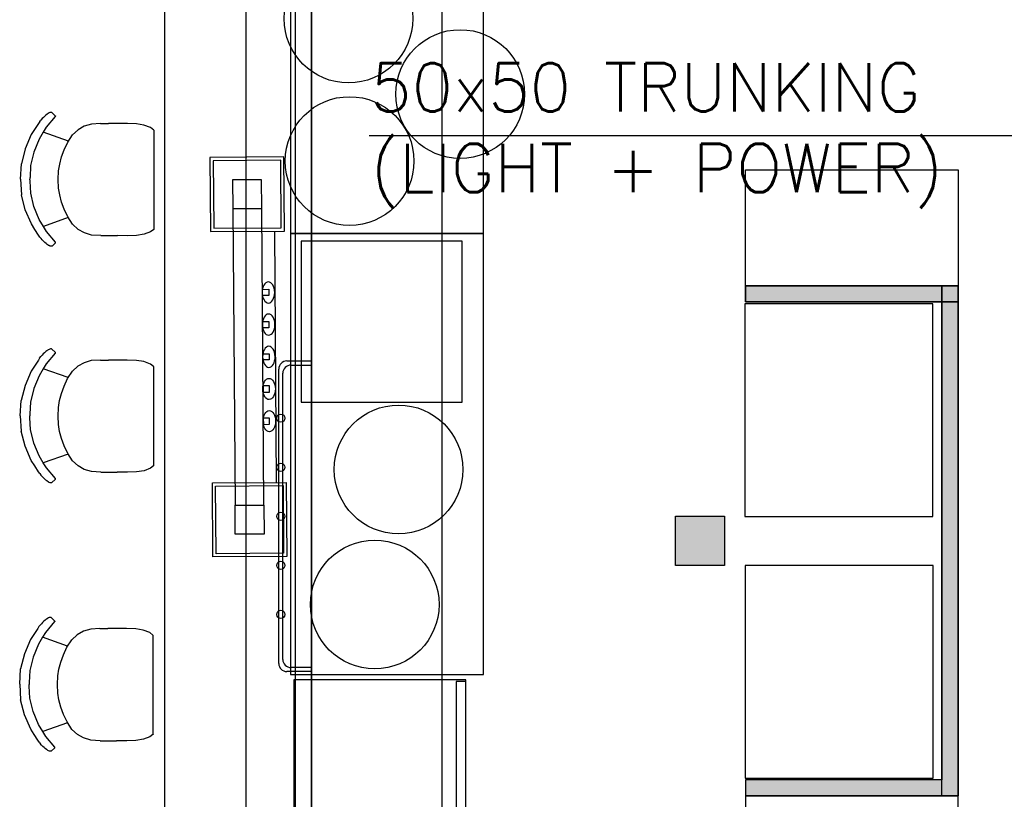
# Model space of a CAD drawing. Header units: millimetres. Extents: x -11575 to 52845, y -36266 to 23021.
# Tile 118 of 184: x 34894 to 37955, y 8369 to 10791. Entities that reach past the tile are written whole.
import ezdxf

# ---------------------------------------------------------------- set-up
doc = ezdxf.new("R2010")
doc.units = ezdxf.units.MM
doc.header["$MEASUREMENT"] = 0
doc.layers.add('GREY SCALE', color=9, linetype='Continuous', true_color=0x808080)
doc.layers.add('GREYSCALE', color=9, linetype='Continuous', lineweight=0, true_color=0x808080)
doc.layers.add('M-MEP-ELPR-TEXT', color=7, linetype='Continuous', lineweight=20)
doc.layers.add('M-MEP-GEN', color=7, linetype='Continuous', lineweight=5)
doc.styles.add('Oswald Light', font='txt')
doc.styles.get("Standard").update_dxf_attribs({"font": 'romans.shx'})
doc.dimstyles.new('MDS-50', dxfattribs={"dimtxt": 100, "dimasz": 100, "dimexe": 50, "dimexo": 50, "dimgap": 25, "dimtad": 1, "dimdec": 0, "dimtxsty": 'Oswald Light', "dimcen": 0, "dimdle": 1.5875, "dimazin": 0, "dimtfac": 1, "dimtdec": 0, "dimtix": 1, "dimtmove": 0, "dimatfit": 0, "dimfxl": 1, "dimfrac": 2, "dimtolj": 1, "dimarcsym": 0})

# ---------------------------------------------------------------- blocks, each defined once
blk = doc.blocks.new('FLOOR PLAN')
at = {"layer": 'GREYSCALE', "lineweight": -2}
for points in [[(7149.8, 9964.3), (7760.8, 9964.3), (7760.8, 9914.3), (7149.8, 9914.3)], [(7760.8, 9964.3), (7810.8, 9964.3), (7810.8, 9914.3), (7760.8, 9914.3)], [(7760.8, 9914.3), (7810.8, 9914.3), (7810.8, 9964.3), (7760.8, 9964.3)], [(7760.8, 9914.2), (7810.8, 9914.2), (7810.8, 9964.2), (7760.8, 9964.2)], [(7760.8, 9914.3), (7810.8, 9914.3), (7810.8, 8379.3), (7760.8, 8379.3)], [(7149.8, 8429.3), (7760.8, 8429.3), (7760.8, 8379.3), (7149.8, 8379.3)]]:
    blk.add_hatch(color=0, dxfattribs=at).paths.add_polyline_path(points)
at = {"layer": 'GREYSCALE', "lineweight": -2, "ltscale": 0.25}
h = blk.add_hatch(color=0, dxfattribs=at)
h.dxf.hatch_style = 1
h.paths.add_polyline_path([(6932, 9247.9), (6932, 9095.5), (7084.4, 9095.5), (7084.4, 9247.9)])
at = {"layer": 'GREYSCALE', "color": 0, "lineweight": -2, "ltscale": 0.25}
for p, q in [((5343.3, 11111.3), (5343.3, 7312.2)), ((5800.5, 7312.2), (5800.5, 11111.3)), ((5800.5, 11111.3), (5800.5, 7312.2)), ((6206.9, 7312.2), (6206.9, 11111.3)), ((7149.8, 10324.3), (7810.8, 10324.3)), ((7149.8, 10324.3), (7810.8, 10324.3)), ((7149.8, 9964.2), (7149.8, 10324.3)), ((7810.8, 10324.3), (7810.8, 9964.2)), ((7810.8, 9964.2), (7149.8, 9964.2)), ((5698.9, 8790.7), (5698.9, 9705.1)), ((5724.3, 9730.5), (5800.5, 9730.5)), ((5737, 9717.8), (5800.5, 9717.8)), ((5711.6, 8803.4), (5711.6, 9692.4)), ((6932, 9247.9), (7084.4, 9247.9)), ((6932, 9095.5), (6932, 9247.9)), ((7084.4, 9247.9), (7084.4, 9095.5)), ((7084.4, 9095.5), (6932, 9095.5)), ((5800.5, 8765.3), (5724.3, 8765.3)), ((5800.5, 8778), (5737, 8778)), ((7810.8, 8379.4), (7149.8, 8379.4)), ((7149.8, 8379.4), (7149.8, 8019.3)), ((7149.8, 8379.3), (7810.8, 8379.3)), ((7810.8, 8019.3), (7810.8, 8379.4))]:
    blk.add_line(p, q, dxfattribs=at)
at = {"layer": 'GREYSCALE', "color": 0, "lineweight": -2, "ltscale": 0.2}
for p, q in [((5597.3, 7286.8), (5597.3, 11136.7)), ((5749.7, 11136.7), (5749.7, 7286.8))]:
    blk.add_line(p, q, dxfattribs=at)
at = {"layer": 'GREYSCALE', "color": 0, "lineweight": -2, "ltscale": 25}
for p, q in [((5735.4, 11092.7, -59), (5735.4, 10126.2, -59)), ((6335.4, 10126.2, -59), (6335.4, 11092.7, -59)), ((5691.9, 9352.2, -9.5), (5686.4, 10134.1, -9.5)), ((5735.4, 10126.2, -59), (5735.4, 8756.3, -59)), ((6335.4, 10126.2, -59), (5735.4, 10126.2, -59)), ((5735.4, 10126.2, -59), (6335.4, 10126.2, -59)), ((6268.8, 10102.3, -59), (5768.8, 10102.3, -59)), ((5768.8, 10102.3, -59), (5768.8, 9602.3, -59)), ((6268.8, 9602.3, -59), (6268.8, 10102.3, -59)), ((6335.4, 8756.3, -59), (6335.4, 10126.2, -59)), ((5768.8, 9602.3, -59), (6268.8, 9602.3, -59)), ((5735.4, 8756.3, -59), (6335.4, 8756.3, -59))]:
    blk.add_line(p, q, dxfattribs=at)
at = {"layer": 'GREYSCALE', "color": 0, "lineweight": -2}
for p, q in [((4981.9, 10499.4), (4979.3, 10497.7)), ((4981.9, 10499.4), (4982.5, 10499.9)), ((4985.4, 10501.5), (4982.5, 10499.9)), ((4987.7, 10502.5), (4985.4, 10501.5)), ((4989.5, 10502.8), (4987.7, 10502.5)), ((4990.5, 10502.8), (4989.5, 10502.8)), ((4992.8, 10502.8), (4990.5, 10502.8)), ((4993.6, 10502.4), (4992.8, 10502.8)), ((5004.2, 10492.5), (4993.6, 10502.4)), ((4952, 10468.4), (4929.7, 10433.9)), ((4956, 10474.6), (4952, 10468.4)), ((4956, 10474.6), (4959.6, 10479.1)), ((4963.4, 10483.5), (4959.6, 10479.1)), ((4967.3, 10487.5), (4963.4, 10483.5)), ((4971.3, 10491.2), (4967.3, 10487.5)), ((4975.1, 10494.5), (4971.3, 10491.2)), ((4978.6, 10497.2), (4975.1, 10494.5)), ((5004.3, 10489.9), (4976.4, 10456.6)), ((4979.3, 10497.7), (4978.6, 10497.2)), ((5004.2, 10492.5), (5004.7, 10491.7)), ((5004.7, 10490.7), (5004.3, 10489.9)), ((5004.7, 10491.7), (5004.7, 10490.7)), ((5145.2, 10468.4), (5116.6, 10466.7)), ((5145.2, 10468.4), (5170, 10468.4)), ((5170.1, 10468.4), (5170, 10468.4)), ((5196.7, 10468.4), (5170.1, 10468.4)), ((5197.1, 10468.4), (5196.7, 10468.4)), ((5228.5, 10468.3), (5197.1, 10468.4)), ((4967, 10441.1), (4954, 10419.6)), ((4976.4, 10456.6), (4967, 10441.1)), ((5044.9, 10413.6), (4967, 10441.1)), ((5074.9, 10449.1), (5057.8, 10433.5)), ((5094.3, 10460.1), (5074.9, 10449.1)), ((5116.6, 10466.7), (5094.3, 10460.1)), ((5256.8, 10467.4), (5228.5, 10468.3)), ((5280, 10463.6), (5256.8, 10467.4)), ((5300.3, 10455.8), (5280, 10463.6)), ((5310.2, 10448.1), (5300.3, 10455.8)), ((5310.2, 10448.1), (5310.2, 10139.5)), ((5310.8, 10447.7), (5310.4, 10447.9)), ((4929.7, 10433.9), (4910.5, 10389.6)), ((4954, 10419.6), (4937.6, 10379.7)), ((5031.7, 10387), (5042.9, 10410.6)), ((5042.9, 10410.6), (5057.8, 10433.5)), ((4910.5, 10389.6), (4898.8, 10343)), ((4937.6, 10379.7), (4927.7, 10337.8)), ((5023.7, 10364.4), (5031.7, 10387)), ((5018, 10342.3), (5023.7, 10364.4)), ((4895.9, 10295), (4898.8, 10343)), ((4927.7, 10337.8), (4925.7, 10300.8)), ((5013.2, 10294.4), (5014.6, 10321)), ((5014.6, 10321), (5018, 10342.3)), ((4895.9, 10295), (4899, 10247.1)), ((4925.6, 10300), (4925.4, 10295)), ((4925.7, 10290), (4925.4, 10295)), ((4925.7, 10300.8), (4925.6, 10300)), ((4925.7, 10289.2), (4925.7, 10290)), ((4927.8, 10252.2), (4925.7, 10289.2)), ((5014.7, 10267.8), (5013.2, 10294.4)), ((5018.1, 10246.4), (5014.7, 10267.8)), ((4910.8, 10200.4), (4899, 10247.1)), ((4937.8, 10210.3), (4927.8, 10252.2)), ((5023.8, 10224.3), (5018.1, 10246.4)), ((5032, 10201.7), (5023.8, 10224.3)), ((4930.1, 10156.1), (4910.8, 10200.4)), ((4954.3, 10170.4), (4937.8, 10210.3)), ((5043.2, 10178.1), (5032, 10201.7)), ((4967.4, 10148.7), (4954.3, 10170.4)), ((5044.7, 10175.9), (4967.4, 10148.7)), ((5058.2, 10155.2), (5043.2, 10178.1)), ((4941, 10139.2), (4930.1, 10156.1)), ((4952.4, 10121.5), (4941, 10139.2)), ((4976.8, 10133.3), (4967.4, 10148.7)), ((5004.8, 10099.9), (4976.8, 10133.3)), ((5075.3, 10139.5), (5058.2, 10155.2)), ((5094.8, 10128.5), (5075.3, 10139.5)), ((5300.7, 10132.2), (5280.4, 10124.5)), ((5310.2, 10139.5), (5300.7, 10132.2)), ((5310.8, 10140), (5310.4, 10139.7)), ((4956.4, 10115.3), (4952.4, 10121.5)), ((4956.4, 10115.3), (4960.1, 10110.8)), ((4963.9, 10106.4), (4960.1, 10110.8)), ((4967.8, 10102.4), (4963.9, 10106.4)), ((4971.8, 10098.7), (4967.8, 10102.4)), ((5117, 10121.7), (5094.8, 10128.5)), ((5145.7, 10120), (5117, 10121.7)), ((5145.7, 10120), (5197.2, 10119.9)), ((5197.6, 10119.9), (5197.2, 10119.9)), ((5228.9, 10119.8), (5197.6, 10119.9)), ((5257.2, 10120.7), (5228.9, 10119.8)), ((5280.4, 10124.5), (5257.2, 10120.7)), ((4975.6, 10095.4), (4971.8, 10098.7)), ((4979.2, 10092.6), (4975.6, 10095.4)), ((4979.8, 10092.2), (4979.2, 10092.6)), ((4982.4, 10090.4), (4979.8, 10092.2)), ((4982.4, 10090.4), (4983.1, 10090)), ((4985.9, 10088.3), (4983.1, 10090)), ((4988.3, 10087.3), (4985.9, 10088.3)), ((4990, 10087), (4988.3, 10087.3)), ((4991, 10087), (4990, 10087)), ((4993.3, 10087), (4991, 10087)), ((4994.2, 10087.5), (4993.3, 10087)), ((5004.7, 10097.3), (4994.2, 10087.5)), ((5004.7, 10097.3), (5005.2, 10098.1)), ((5005.2, 10099.1), (5004.8, 10099.9)), ((5005.2, 10098.1), (5005.2, 10099.1)), ((7149.8, 9964.3), (7760.8, 9964.3)), ((7149.8, 9914.3), (7149.8, 9964.3)), ((7149.8, 9964.3), (7149.8, 9914.3)), ((7810.8, 9964.3), (7149.8, 9964.3)), ((7760.8, 8469.3), (7760.8, 9964.3)), ((7760.8, 9964.3), (7760.8, 9914.3)), ((7760.8, 9964.3), (7810.8, 9964.3)), ((7760.8, 9914.3), (7760.8, 9964.3)), ((7810.8, 9964.3), (7760.8, 9964.3)), ((7760.8, 9964.3), (7760.8, 9914.3)), ((7810.8, 9964.2), (7760.8, 9964.2)), ((7760.8, 9964.2), (7760.8, 9914.2)), ((7810.8, 8469.3), (7810.8, 9964.3)), ((7810.8, 9964.3), (7810.8, 8469.3)), ((7810.8, 9964.3), (7810.8, 9914.3)), ((7810.8, 8379.3), (7810.8, 9964.3)), ((7810.8, 9914.3), (7810.8, 9964.3)), ((7810.8, 9914.2), (7810.8, 9964.2)), ((7148.4, 9907.8), (7148.4, 9247.4)), ((7732.6, 9907.8), (7148.4, 9907.8)), ((7760.8, 9914.3), (7149.8, 9914.3)), ((7149.8, 9914.3), (7760.8, 9914.3)), ((7732.6, 9247.4), (7732.6, 9907.8)), ((7760.8, 9914.3), (7810.8, 9914.3)), ((7760.8, 8379.3), (7760.8, 9914.3)), ((7810.8, 9914.3), (7760.8, 9914.3)), ((7760.8, 9914.3), (7760.8, 8429.3)), ((7760.8, 9914.3), (7810.8, 9914.3)), ((7760.8, 9914.2), (7810.8, 9914.2)), ((7810.8, 9914.3), (7810.8, 8379.3)), ((4981.6, 9764.5), (4979, 9762.8)), ((4981.6, 9764.5), (4982.3, 9765)), ((4985.1, 9766.6), (4982.3, 9765)), ((4987.4, 9767.6), (4985.1, 9766.6)), ((4989.2, 9767.9), (4987.4, 9767.6)), ((4990.2, 9767.9), (4989.2, 9767.9)), ((4992.5, 9767.9), (4990.2, 9767.9)), ((4993.3, 9767.5), (4992.5, 9767.9)), ((5003.9, 9757.6), (4993.3, 9767.5)), ((4955.7, 9739.7), (4951.7, 9733.5)), ((4955.7, 9739.7), (4959.3, 9744.2)), ((4963.1, 9748.6), (4959.3, 9744.2)), ((4967, 9752.6), (4963.1, 9748.6)), ((4971, 9756.3), (4967, 9752.6)), ((4974.8, 9759.6), (4971, 9756.3)), ((4978.3, 9762.3), (4974.8, 9759.6)), ((5004, 9755), (4976.1, 9721.7)), ((4979, 9762.8), (4978.3, 9762.3)), ((5003.9, 9757.6), (5004.4, 9756.8)), ((5004.4, 9755.8), (5004, 9755)), ((5004.4, 9756.8), (5004.4, 9755.8)), ((4951.7, 9733.5), (4929.4, 9699)), ((4966.7, 9706.2), (4953.7, 9684.7)), ((4976.1, 9721.7), (4966.7, 9706.2)), ((5044.6, 9678.7), (4966.7, 9706.2)), ((5074.6, 9714.2), (5057.6, 9698.5)), ((5094, 9725.2), (5074.6, 9714.2)), ((5116.3, 9731.8), (5094, 9725.2)), ((5144.9, 9733.5), (5116.3, 9731.8)), ((5144.9, 9733.5), (5169.7, 9733.5)), ((5169.8, 9733.5), (5169.7, 9733.5)), ((5196.4, 9733.5), (5169.8, 9733.5)), ((5196.8, 9733.5), (5196.4, 9733.5)), ((5228.2, 9733.4), (5196.8, 9733.5)), ((5256.5, 9732.5), (5228.2, 9733.4)), ((5279.7, 9728.7), (5256.5, 9732.5)), ((5300, 9720.9), (5279.7, 9728.7)), ((5309.9, 9713.2), (5300, 9720.9)), ((5309.9, 9713.2), (5309.9, 9404.6)), ((5310.5, 9712.8), (5310.1, 9713)), ((4929.4, 9699), (4910.2, 9654.7)), ((4953.7, 9684.7), (4937.3, 9644.8)), ((5031.4, 9652.1), (5042.6, 9675.6)), ((5042.6, 9675.6), (5057.6, 9698.5)), ((4910.2, 9654.7), (4898.5, 9608.1)), ((4937.3, 9644.8), (4927.4, 9602.9)), ((5023.4, 9629.5), (5031.4, 9652.1)), ((5017.7, 9607.4), (5023.4, 9629.5)), ((4895.6, 9560.1), (4898.5, 9608.1)), ((4927.4, 9602.9), (4925.4, 9565.9)), ((5012.9, 9559.5), (5014.3, 9586.1)), ((5014.3, 9586.1), (5017.7, 9607.4)), ((4895.6, 9560.1), (4898.7, 9512.2)), ((4925.4, 9565.1), (4925.1, 9560.1)), ((4925.4, 9555.1), (4925.1, 9560.1)), ((4925.4, 9565.9), (4925.4, 9565.1)), ((4925.4, 9554.3), (4925.4, 9555.1)), ((4927.5, 9517.3), (4925.4, 9554.3)), ((5014.4, 9532.9), (5012.9, 9559.5)), ((5017.8, 9511.5), (5014.4, 9532.9)), ((4910.5, 9465.5), (4898.7, 9512.2)), ((4937.5, 9475.4), (4927.5, 9517.3)), ((5023.5, 9489.4), (5017.8, 9511.5)), ((5031.7, 9466.8), (5023.5, 9489.4)), ((4929.8, 9421.2), (4910.5, 9465.5)), ((4954, 9435.5), (4937.5, 9475.4)), ((5042.9, 9443.2), (5031.7, 9466.8)), ((4967.1, 9413.8), (4954, 9435.5)), ((5044.4, 9441), (4967.1, 9413.8)), ((5057.9, 9420.3), (5042.9, 9443.2)), ((4940.7, 9404.3), (4929.8, 9421.2)), ((4952.1, 9386.6), (4940.7, 9404.3)), ((4976.5, 9398.4), (4967.1, 9413.8)), ((5004.5, 9365), (4976.5, 9398.4)), ((5075, 9404.6), (5057.9, 9420.3)), ((5094.5, 9393.5), (5075, 9404.6)), ((5300.4, 9397.3), (5280.1, 9389.6)), ((5309.9, 9404.6), (5300.4, 9397.3)), ((5310.5, 9405.1), (5310.1, 9404.8)), ((4956.1, 9380.4), (4952.1, 9386.6)), ((4956.1, 9380.4), (4959.8, 9375.9)), ((4963.6, 9371.5), (4959.8, 9375.9)), ((4967.5, 9367.5), (4963.6, 9371.5)), ((4971.5, 9363.8), (4967.5, 9367.5)), ((5116.7, 9386.8), (5094.5, 9393.5)), ((5145.4, 9385.1), (5116.7, 9386.8)), ((5145.4, 9385.1), (5196.9, 9385)), ((5197.3, 9385), (5196.9, 9385)), ((5228.6, 9384.9), (5197.3, 9385)), ((5256.9, 9385.8), (5228.6, 9384.9)), ((5280.1, 9389.6), (5256.9, 9385.8)), ((4975.3, 9360.5), (4971.5, 9363.8)), ((4978.9, 9357.7), (4975.3, 9360.5)), ((4979.5, 9357.3), (4978.9, 9357.7)), ((4982.1, 9355.5), (4979.5, 9357.3)), ((4982.1, 9355.5), (4982.8, 9355.1)), ((4985.6, 9353.4), (4982.8, 9355.1)), ((4988, 9352.4), (4985.6, 9353.4)), ((4989.7, 9352.1), (4988, 9352.4)), ((4990.7, 9352.1), (4989.7, 9352.1)), ((4993, 9352.1), (4990.7, 9352.1)), ((4993.9, 9352.6), (4993, 9352.1)), ((5004.4, 9362.4), (4993.9, 9352.6)), ((5004.4, 9362.4), (5004.9, 9363.2)), ((5004.9, 9364.2), (5004.5, 9365)), ((5004.9, 9363.2), (5004.9, 9364.2)), ((7148.4, 9247.4), (7732.6, 9247.4)), ((7149.3, 9094.6, 83.9), (7149.3, 8434.2, 83.9)), ((7733.5, 9094.6, 83.9), (7149.3, 9094.6, 83.9)), ((7733.5, 8434.2, 83.9), (7733.5, 9094.6, 83.9)), ((4953.6, 8905.5), (4957.3, 8910)), ((4961.1, 8914.3), (4957.3, 8910)), ((4965, 8918.3), (4961.1, 8914.3)), ((4968.9, 8922), (4965, 8918.3)), ((4972.7, 8925.3), (4968.9, 8922)), ((4976.3, 8928.1), (4972.7, 8925.3)), ((5001.9, 8920.7), (4974, 8887.4)), ((4977, 8928.5), (4976.3, 8928.1)), ((4979.5, 8930.2), (4977, 8928.5)), ((4979.5, 8930.2), (4980.2, 8930.7)), ((4983.1, 8932.3), (4980.2, 8930.7)), ((4985.4, 8933.3), (4983.1, 8932.3)), ((4987.1, 8933.6), (4985.4, 8933.3)), ((4988.2, 8933.7), (4987.1, 8933.6)), ((4990.4, 8933.7), (4988.2, 8933.7)), ((4991.3, 8933.2), (4990.4, 8933.7)), ((5001.9, 8923.4), (4991.3, 8933.2)), ((5001.9, 8923.4), (5002.4, 8922.5)), ((5002.4, 8921.6), (5001.9, 8920.7)), ((5002.4, 8922.5), (5002.4, 8921.6)), ((4949.6, 8899.2), (4927.4, 8864.7)), ((4953.6, 8905.5), (4949.6, 8899.2)), ((4974, 8887.4), (4964.7, 8871.9)), ((5072.5, 8879.9), (5055.5, 8864.3)), ((5092, 8890.9), (5072.5, 8879.9)), ((5114.3, 8897.6), (5092, 8890.9)), ((5142.9, 8899.3), (5114.3, 8897.6)), ((5142.9, 8899.3), (5167.6, 8899.2)), ((5167.8, 8899.2), (5167.6, 8899.2)), ((5194.4, 8899.2), (5167.8, 8899.2)), ((5194.8, 8899.2), (5194.4, 8899.2)), ((5226.1, 8899.1), (5194.8, 8899.2)), ((5254.5, 8898.2), (5226.1, 8899.1)), ((5277.7, 8894.4), (5254.5, 8898.2)), ((5298, 8886.6), (5277.7, 8894.4)), ((5307.8, 8879), (5298, 8886.6)), ((5307.8, 8879), (5307.8, 8570.3)), ((5308.5, 8878.5), (5308.1, 8878.8)), ((4927.4, 8864.7), (4908.2, 8820.5)), ((4951.6, 8850.4), (4935.3, 8810.5)), ((4964.7, 8871.9), (4951.6, 8850.4)), ((5042.5, 8844.4), (4964.7, 8871.9)), ((5040.6, 8841.4), (5055.5, 8864.3)), ((4908.2, 8820.5), (4896.5, 8773.8)), ((5021.3, 8795.2), (5029.4, 8817.8)), ((5029.4, 8817.8), (5040.6, 8841.4)), ((4935.3, 8810.5), (4925.4, 8768.7)), ((5015.7, 8773.2), (5021.3, 8795.2)), ((4893.6, 8725.9), (4896.5, 8773.8)), ((4925.4, 8768.7), (4923.4, 8731.6)), ((5012.3, 8751.8), (5015.7, 8773.2)), ((4893.6, 8725.9), (4896.6, 8677.9)), ((4923.3, 8730.8), (4923.1, 8725.8)), ((4923.3, 8720.8), (4923.1, 8725.8)), ((4923.4, 8731.6), (4923.3, 8730.8)), ((5010.8, 8725.2), (5012.3, 8751.8)), ((5012.4, 8698.6), (5010.8, 8725.2)), ((4923.4, 8720), (4923.3, 8720.8)), ((4925.5, 8683), (4923.4, 8720)), ((5015.8, 8677.2), (5012.4, 8698.6)), ((4908.5, 8631.2), (4896.6, 8677.9)), ((4935.5, 8641.1), (4925.5, 8683)), ((5021.5, 8655.1), (5015.8, 8677.2)), ((4952, 8601.2), (4935.5, 8641.1)), ((5029.7, 8632.5), (5021.5, 8655.1)), ((5040.9, 8608.9), (5029.7, 8632.5)), ((4927.8, 8586.9), (4908.5, 8631.2)), ((5042.3, 8606.7), (4965.1, 8579.5)), ((5055.9, 8586), (5040.9, 8608.9)), ((4938.6, 8570), (4927.8, 8586.9)), ((4965.1, 8579.5), (4952, 8601.2)), ((4974.4, 8564.1), (4965.1, 8579.5)), ((5072.9, 8570.3), (5055.9, 8586)), ((5308.5, 8570.8), (5308.1, 8570.5)), ((4950.1, 8552.3), (4938.6, 8570)), ((4954.1, 8546.1), (4950.1, 8552.3)), ((4954.1, 8546.1), (4957.7, 8541.6)), ((4961.6, 8537.3), (4957.7, 8541.6)), ((5002.4, 8530.7), (4974.4, 8564.1)), ((5092.4, 8559.3), (5072.9, 8570.3)), ((5114.7, 8552.5), (5092.4, 8559.3)), ((5143.4, 8550.8), (5114.7, 8552.5)), ((5143.4, 8550.8), (5194.8, 8550.7)), ((5195.3, 8550.7), (5194.8, 8550.7)), ((5226.6, 8550.7), (5195.3, 8550.7)), ((5254.9, 8551.5), (5226.6, 8550.7)), ((5278.1, 8555.3), (5254.9, 8551.5)), ((5298.4, 8563), (5278.1, 8555.3)), ((5307.8, 8570.3), (5298.4, 8563)), ((4965.5, 8533.2), (4961.6, 8537.3)), ((4969.4, 8529.5), (4965.5, 8533.2)), ((4973.3, 8526.2), (4969.4, 8529.5)), ((4976.8, 8523.5), (4973.3, 8526.2)), ((4977.5, 8523), (4976.8, 8523.5)), ((4980.1, 8521.2), (4977.5, 8523)), ((4980.1, 8521.2), (4980.8, 8520.8)), ((4983.6, 8519.2), (4980.8, 8520.8)), ((4986, 8518.2), (4983.6, 8519.2)), ((4987.7, 8517.8), (4986, 8518.2)), ((4988.7, 8517.8), (4987.7, 8517.8)), ((4991, 8517.8), (4988.7, 8517.8)), ((4991.9, 8518.3), (4991, 8517.8)), ((5002.4, 8528.1), (4991.9, 8518.3)), ((5002.9, 8529.9), (5002.4, 8530.7)), ((5002.4, 8528.1), (5002.9, 8528.9)), ((5002.9, 8528.9), (5002.9, 8529.9)), ((7149.3, 8434.2, 83.9), (7733.5, 8434.2, 83.9)), ((7760.8, 8429.3), (7149.8, 8429.3)), ((7149.8, 8429.3), (7149.8, 8379.3)), ((7149.8, 8379.3), (7810.8, 8379.3)), ((7810.8, 8379.3), (7760.8, 8379.3))]:
    blk.add_line(p, q, dxfattribs=at)
at = {"layer": 'GREYSCALE', "color": 0, "lineweight": -2, "ltscale": 25, "elevation": -9.5}
for points in [[(5715.2, 10364.3), (5485.2, 10362.7), (5486.9, 10132.7), (5716.9, 10134.3)], [(5705.3, 10354.2), (5495.3, 10352.7), (5496.8, 10142.7), (5706.8, 10144.2)], [(5645.7, 10293.8), (5555.7, 10293.2), (5556.4, 10203.2), (5646.4, 10203.8)], [(5646.4, 10203.8), (5556.4, 10203.2), (5563, 9282.2), (5653, 9282.8)], [(5667.8, 9933.7), (5648.3, 9933.6), (5648.2, 9953.1), (5667.7, 9953.2)], [(5668.5, 9833.7), (5649, 9833.6), (5648.9, 9853.1), (5668.4, 9853.2)], [(5669.2, 9733.7), (5649.7, 9733.6), (5649.6, 9753.1), (5669.1, 9753.2)], [(5669.8, 9653.2), (5650.3, 9653.1), (5650.5, 9633.6), (5670, 9633.7)], [(5670.5, 9553.2), (5651, 9553.1), (5651.2, 9533.6), (5670.7, 9533.7)], [(5724.1, 9123.3), (5494.1, 9121.7), (5492.5, 9351.7), (5722.5, 9353.3)], [(5714.1, 9133.3), (5504.1, 9131.8), (5502.5, 9341.8), (5712.5, 9343.3)], [(5653.6, 9192.8), (5563.6, 9192.2), (5563, 9282.2), (5653, 9282.8)]]:
    blk.add_lwpolyline(points, close=True, dxfattribs=at)
at = {"layer": 'GREYSCALE', "color": 0, "lineweight": -2, "ltscale": 125, "elevation": -59}
for points in [[(5745.8, 7368.3), (6280.8, 7368.3), (6280.8, 8740.3), (5745.8, 8740.3)], [(6250.8, 8734.3), (6250.8, 8294.3), (6280.8, 8294.3), (6280.8, 8734.3)]]:
    blk.add_lwpolyline(points, close=True, dxfattribs=at)
at = {"layer": 'GREYSCALE', "color": 0, "lineweight": -2}
for centre in [(5915.6, 10794.5, -59), (6263, 10559.8, -59), (5919.3, 10351.7, -59), (6071.5, 9393.5, -59), (5997.3, 8973.9, -59)]:
    blk.add_circle(centre, 200, dxfattribs=at)
at = {"layer": 'GREYSCALE', "color": 0, "lineweight": -2, "ltscale": 0.25}
for centre in [(5705.3, 9552.7), (5705.3, 9400.3), (5705.3, 9247.9), (5705.3, 9095.5), (5705.3, 8943.1)]:
    blk.add_circle(centre, 12.7, dxfattribs=at)
for centre, start, end in [((5724.3, 9705.1), 90, 180), ((5737, 9692.4), 90, 180), ((5724.3, 8790.7), 180, 270), ((5737, 8803.4), 180, 270)]:
    blk.add_arc(centre, 25.4, start, end, dxfattribs=at)
at = {"layer": 'GREYSCALE', "color": 0, "lineweight": -2, "ltscale": 25, "extrusion": (0, 0, -1)}
for centre in [(5666.8, 9943.4, -9.5), (5667.5, 9843.5, -9.5), (5668.2, 9743.5, -9.5)]:
    blk.add_ellipse(centre, major_axis=(-0.2, 32.8), ratio=0.595238, start_param=3.141593, end_param=9.424778, dxfattribs=at)
at = {"layer": 'GREYSCALE', "color": 0, "lineweight": -2, "ltscale": 25}
for centre in [(5668.9, 9643.5, -9.5), (5669.6, 9543.5, -9.5)]:
    blk.add_ellipse(centre, major_axis=(-0.2, 32.8), ratio=0.595238, dxfattribs=at)

msp = doc.modelspace()

# ---------------------------------------------------------------- block references
at = {"layer": 'GREY SCALE'}
msp.add_blockref('FLOOR PLAN', (30000, 0), dxfattribs=at)

# ---------------------------------------------------------------- texts
at = {"layer": 'M-MEP-ELPR-TEXT', "lineweight": -3, "insert": (35983.9, 10430.3, -59), "char_height": 150, "attachment_point": 4}
msp.add_mtext_dynamic_manual_height_columns('50x50 TRUNKING\\P(LIGHT + POWER)', width=4371.642, gutter_width=1.5, heights=[0], dxfattribs=at)

# ---------------------------------------------------------------- leaders
at = {"layer": 'M-MEP-ELPR-TEXT'}
msp.add_leader([(38344.9, 10430.3, -59), (35980, 10430.3, -59)], dimstyle='MDS-50', override={"dimtad": 0}, dxfattribs=at)
at = {"layer": 'M-MEP-GEN'}
msp.add_leader([(38676.6, 8911.7), (38676.6, 7471), (36239.6, 7471)], dimstyle='MDS-50', override={"dimtad": 0}, dxfattribs=at)

doc.saveas('drawing.dxf')
